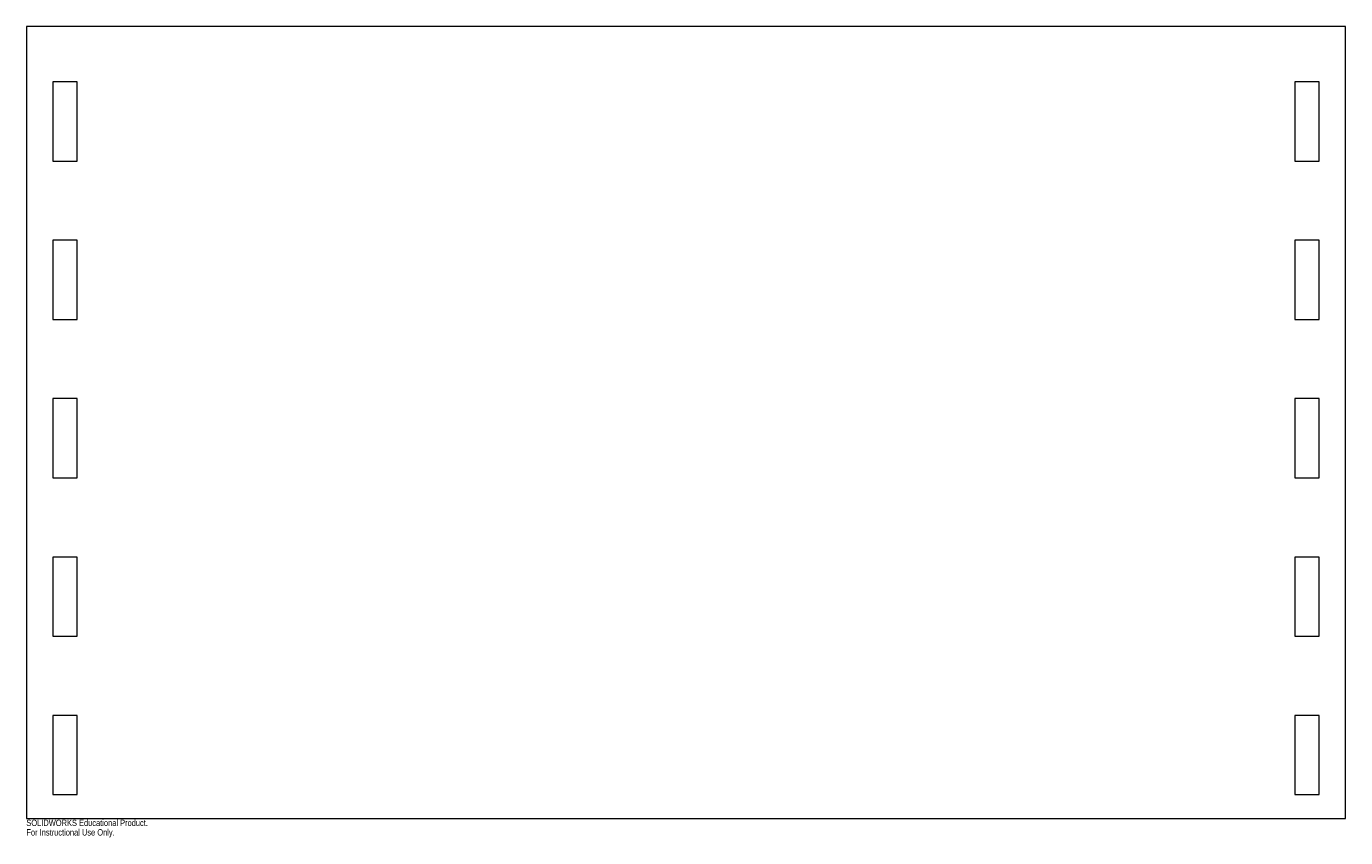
# Model space of a CAD drawing. Header units: millimetres. Extents: x -701 to 299, y -305 to 309.
import ezdxf

# ---------------------------------------------------------------- set-up
doc = ezdxf.new("R2010")
doc.units = ezdxf.units.MM
doc.styles.add('SLDTEXTSTYLE0', font='TXT', dxfattribs={"width": 0.7})

msp = doc.modelspace()

# ---------------------------------------------------------------- linework, layer by layer
at = {"color": 7, "linetype": 'Continuous', "lineweight": 15}
for p, q in [((-700.7, 309.2), (-700.7, -290.8)), ((299.3, 309.2), (-700.7, 309.2)), ((299.3, -290.8), (299.3, 309.2)), ((-662.3, 267.2), (-680.7, 267.2)), ((-680.7, 267.2), (-680.7, 207.2)), ((-662.3, 207.2), (-662.3, 267.2)), ((260.9, 267.2), (260.9, 207.2)), ((279.3, 267.2), (260.9, 267.2)), ((279.3, 207.2), (279.3, 267.2)), ((-680.7, 207.2), (-662.3, 207.2)), ((260.9, 207.2), (279.3, 207.2)), ((-662.3, 147.2), (-680.7, 147.2)), ((-680.7, 147.2), (-680.7, 87.2)), ((-662.3, 87.2), (-662.3, 147.2)), ((279.3, 147.2), (260.9, 147.2)), ((260.9, 147.2), (260.9, 87.2)), ((279.3, 87.2), (279.3, 147.2)), ((-680.7, 87.2), (-662.3, 87.2)), ((260.9, 87.2), (279.3, 87.2)), ((-680.7, 27.2), (-680.7, -32.8)), ((-662.3, 27.2), (-680.7, 27.2)), ((-662.3, -32.8), (-662.3, 27.2)), ((260.9, 27.2), (260.9, -32.8)), ((279.3, 27.2), (260.9, 27.2)), ((279.3, -32.8), (279.3, 27.2)), ((-680.7, -32.8), (-662.3, -32.8)), ((260.9, -32.8), (279.3, -32.8)), ((-680.7, -92.8), (-680.7, -152.8)), ((-662.3, -92.8), (-680.7, -92.8)), ((-662.3, -152.8), (-662.3, -92.8)), ((260.9, -92.8), (260.9, -152.8)), ((279.3, -92.8), (260.9, -92.8)), ((279.3, -152.8), (279.3, -92.8)), ((-680.7, -152.8), (-662.3, -152.8)), ((260.9, -152.8), (279.3, -152.8)), ((-680.7, -212.8), (-680.7, -272.8)), ((-662.3, -212.8), (-680.7, -212.8)), ((-662.3, -272.8), (-662.3, -212.8)), ((260.9, -212.8), (260.9, -272.8)), ((279.3, -212.8), (260.9, -212.8)), ((279.3, -272.8), (279.3, -212.8)), ((-680.7, -272.8), (-662.3, -272.8)), ((260.9, -272.8), (279.3, -272.8)), ((-700.7, -290.8), (299.3, -290.8))]:
    msp.add_line(p, q, dxfattribs=at)

# ---------------------------------------------------------------- texts
at = {"color": 7, "linetype": 'Continuous', "char_height": 4.834, "attachment_point": 1, "style": 'SLDTEXTSTYLE0'}
for s, insert in [('SOLIDWORKS Educational Product.', (-700.7, -291.8)), ('For Instructional Use Only.', (-700.7, -299))]:
    msp.add_mtext(s, dxfattribs=dict(at, insert=insert))

doc.saveas('drawing.dxf')
